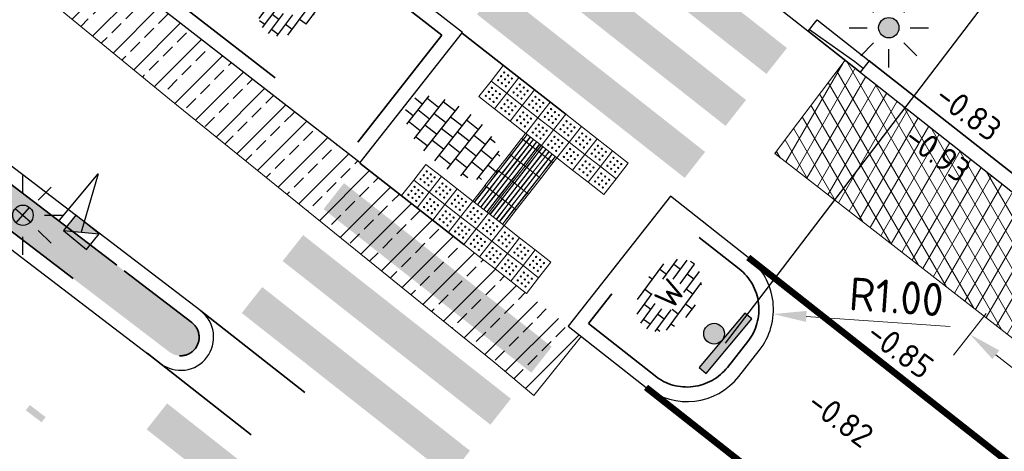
# Model space of a CAD drawing. Header units: metres. Extents: x -1 to 222837, y -2 to 853657.
# Tile 195 of 256: x 111297 to 111312, y 426548 to 426554. Entities that reach past the tile are written whole.
import ezdxf
from ezdxf.enums import TextEntityAlignment as Align

# ---------------------------------------------------------------- set-up
doc = ezdxf.new("R2010")
doc.units = ezdxf.units.M
doc.header["$XCLIPFRAME"] = 0
for name, pattern in [('1-1', [20, 10, -10]), ('RI-HWA_KOLKAANSLUITING', [4.3, 2.5, -1.8]), ('VH-TROTTOIRBAND_130-150', [15, 5, -2, 2, -2, 2, -2]), ('XX-HIDDEN', [4, 2, -2])]:
    doc.linetypes.add(name, pattern=pattern)
for name, color, linetype in [('A-Maatvoering', 30, 'Continuous'), ('BORD-ZWART', 7, 'Continuous'), ('STEDIN BOVENGRONDS', 7, 'Continuous'), ('Verkeersbord', 7, 'Continuous'), ('Verloopband', 7, 'Continuous'), ('X-REF', 7, 'Continuous')]:
    doc.layers.add(name, color=color, linetype=linetype)
for name, color, linetype, lineweight in [('A-TXT-T25', 7, 'Continuous', 25), ('B-ALG_BEstaand asfalt', 8, 'Continuous', 5), ('B-WE-IE-MEUBILAIR_WEGMEUBILAIR-S', 7, 'Continuous', 25), ('N-WE-GR-BOS-A', 42, 'Continuous', 18), ('N-WE-RI-HWA_KOLK-S', 150, 'Continuous', 25), ('N-WE-VH-KANTOPSLUITING_RWSBAND-G', 210, 'VH-TROTTOIRBAND_130-150', 35), ('N-WE-VH-KANTOPSLUITING_VOORKANT RWS-BAND', 7, 'Continuous', 25), ('N-WE-VH-MATERIAALGRENS-G', 7, 'XX-HIDDEN', 35), ('N-WE-VH-VERHARDING_ASFALT-A', 252, 'Continuous', 18), ('N-WE-VH-VERHARDING_BETONSTRAATSTEEN-S', 7, 'Continuous', 25), ('N-WE-VH-VERHARDING_TEGEL-S', 7, 'Continuous', 25), ('N-WE-VW-BLINDENGELEIDEROUTE-Geleidetegel_G', 30, 'Continuous', 18), ('N-WE-VW-BLINDENGELEIDEROUTE-noppentetegel_G', 30, 'Continuous', 18), ('N-WE-VW-MARKERING_DWARS_OVERSTEEK_VOETGANGERS-G', 7, 'Continuous', 35), ('N-WE-VW-MARKERING_LANGS-G', 7, 'Continuous', 35), ('SLD-n-wm_wegmarkering', 7, 'Continuous', 25), ('X-XX-AL-HOOGTELABEL-T25', 7, 'Continuous', 25)]:
    doc.layers.add(name, color=color, linetype=linetype, lineweight=lineweight)
doc.layers.add('N-WE-RI-HWA_KOLKAANSLUITING-G', color=7, linetype='RI-HWA_KOLKAANSLUITING', lineweight=25, true_color=0x0078f0)
doc.styles.add('NLCS-ISO', font='NLCS-ISO.ttf')
doc.styles.add('NLCS-ISO-ANNOTATIEF-T25', font='NLCS-ISO.ttf', dxfattribs={"height": 2.5})
doc.styles.add('NLCS-ISO-M1000-T25', font='NLCS-ISO.ttf')
doc.dimstyles.new('NLCS-ANNOTATIEF-T25-PIJL', dxfattribs={"dimtxt": 2.5, "dimasz": 2.5, "dimexe": 2, "dimexo": 2, "dimgap": 0.7, "dimtad": 1, "dimzin": 0, "dimdsep": 46, "dimtxsty": 'NLCS-ISO-ANNOTATIEF-T25', "dimcen": 0, "dimdle": 2, "dimclrd": 256, "dimclre": 256, "dimclrt": 256, "dimadec": 5, "dimazin": 0, "dimtfac": 1, "dimtofl": 0, "dimtmove": 1, "dimatfit": 0, "dimfxl": 2, "dimfxlon": 1, "dimtfillclr": 254, "dimtolj": 1, "dimtzin": 0, "dimlwd": 18, "dimlwe": 18, "dimarcsym": 0})
picture_1 = doc.add_image_def('image1.ecw', size_in_pixel=(400001, 250001))
picture_2 = doc.add_image_def('image2.ecw', size_in_pixel=(120000, 80000))

# ---------------------------------------------------------------- blocks, each defined once
blk = doc.blocks.new('wiu295a')
at = {"layer": 'BORD-ZWART'}
for points in [[(0.02287663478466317, 0), (1.734723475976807e-18, 0), (0, -0.1796360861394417), (0.02287663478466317, -0.1796360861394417)], [(0.02287663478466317, -0.08981804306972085, 1), (0.07516607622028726, -0.08981804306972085, 1)]]:
    blk.add_hatch(color=256, dxfattribs=at).paths.add_polyline_path(points)
blk.add_lwpolyline([(0.02287663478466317, 0), (0, 0), (0, -0.1796360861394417), (0.02287663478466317, -0.1796360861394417)], close=True, dxfattribs=at)
blk.add_circle((0.04902135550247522, -0.08981804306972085), 0.02614472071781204, dxfattribs=at)
blk = doc.blocks.new('SVH-TEGEL_300X300_DUN_HALFST-SO')
for p, q in [((-3.698147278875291, 2.25), (-2.999999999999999, 2.25)), ((-2.999999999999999, -2.520600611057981), (-2.999999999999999, 2.520600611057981)), ((-1.499999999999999, -2.866499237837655), (-1.499999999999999, 2.866499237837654)), ((-1.499999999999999, 2.25), (0, 2.25)), ((1.110223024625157e-15, -2.972868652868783), (1.110223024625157e-15, 2.972868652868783)), ((1.500000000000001, -2.866499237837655), (1.500000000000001, 2.866499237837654)), ((1.5, 2.25), (3, 2.25)), ((3, -2.520600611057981), (3, 2.520600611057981)), ((-4.885117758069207, 1.5), (-4.499999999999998, 1.5)), ((-4.499999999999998, -1.80215890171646), (-4.499999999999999, 1.80215890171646)), ((-2.999999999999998, 1.5), (-1.499999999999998, 1.5)), ((2.220446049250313e-15, 1.5), (1.500000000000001, 1.5)), ((3.000000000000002, 1.5), (4.500000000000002, 1.5)), ((4.500000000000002, -1.80215890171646), (4.5, 1.80215890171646)), ((-5.658165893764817, 0), (-4.5, 0)), ((-4.499999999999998, 0.7500000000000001), (-2.999999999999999, 0.7500000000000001)), ((-2.999999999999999, 0), (-1.499999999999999, 0)), ((-1.499999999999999, 0.7500000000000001), (1.110223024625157e-15, 0.7500000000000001)), ((0, 0), (1.500000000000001, 0)), ((1.500000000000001, 0.7500000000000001), (3, 0.7500000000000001)), ((3, 0), (4.500000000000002, 0)), ((4.500000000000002, 0.7500000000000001), (5.47514610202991, 0.7500000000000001)), ((-4.5, -0.7500000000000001), (-3, -0.7500000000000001)), ((-1.5, -0.7500000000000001), (0, -0.7500000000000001)), ((1.499999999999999, -0.7500000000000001), (3, -0.7500000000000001)), ((4.5, -0.7500000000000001), (5.47514610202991, -0.7500000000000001)), ((-4.885117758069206, -1.5), (-4.5, -1.5)), ((-2.999999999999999, -1.5), (-1.499999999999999, -1.5)), ((1.110223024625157e-15, -1.5), (1.500000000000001, -1.5)), ((3, -1.5), (4.500000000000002, -1.5)), ((-3.69814727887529, -2.25), (-2.999999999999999, -2.25)), ((-1.499999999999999, -2.25), (1.110223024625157e-15, -2.25)), ((1.500000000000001, -2.25), (3, -2.25))]:
    blk.add_line(p, q)
at = {"style": 'NLCS-ISO'}
blk.add_attdef('FORMAAT', text='', height=1.8, dxfattribs=at).set_placement((-5.758165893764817, 0), align=Align.MIDDLE_RIGHT)
blk.add_attdef('KLEUR', text='', height=1.8, dxfattribs=at).set_placement((5.57514610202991, 0), align=Align.MIDDLE_LEFT)
at = {"style": 'NLCS-ISO', "flags": 1}
blk.add_attdef('FUNCTIE', text='', height=1.8, dxfattribs=at).set_placement((0.1159930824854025, -3.584775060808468), align=Align.MIDDLE_CENTER)
blk = doc.blocks.new('30')
at = {"layer": 'SLD-n-wm_wegmarkering'}
blk.add_solid([(-0.15, -0.05), (-0.15, 0.05), (0.15, -0.05), (0.15, 0.05)], dxfattribs=at)
blk = doc.blocks.new('*U338')
at = {"layer": 'SLD-n-wm_wegmarkering'}
blk.add_blockref('30', (0.1499999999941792, 0), dxfattribs=at)
blk = doc.blocks.new('*U339')
at = {"layer": 'SLD-n-wm_wegmarkering', "color": 0, "linetype": 'ByBlock', "lineweight": -2, "transparency": 16777216, "rotation": 322.6659553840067}
blk.add_blockref('*U338', (111297.1545196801, 426548.4378661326), dxfattribs=at)
blk = doc.blocks.new('verloopband')
at = {"layer": 'Verloopband', "flags": 128}
blk.add_lwpolyline([(0, 0.07), (1, 0.07), (1, -0.1500000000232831), (0, -0.1500000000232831)], close=True, dxfattribs=at)
blk.add_lwpolyline([(0, -0.1186965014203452), (0.8408326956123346, -0.07123103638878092), (1, -0.07123103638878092)], dxfattribs=at)
blk = doc.blocks.new('N-SRI-KOLK_TROTTOIR-SO')
blk.add_hatch(color=256).paths.add_polyline_path([(1.125000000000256, 1.499999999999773), (-1.124999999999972, 1.499999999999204), (-1.124999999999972, 5.684341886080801e-13)])
blk.add_line((-1.124999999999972, 0), (1.124999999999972, 1.499999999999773))
at = {"flags": 128}
blk.add_lwpolyline([(-1.124999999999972, 0), (1.124999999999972, 0), (1.124999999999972, 1.499999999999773), (-1.124999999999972, 1.499999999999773)], close=True, dxfattribs=at)
blk = doc.blocks.new('*D482')
at = {"layer": 'A-Maatvoering', "linetype": 'Continuous', "lineweight": 18, "transparency": 16777216}
for p, q in [((111311.6521338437, 426549.86234564), (111311.1572505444, 426549.2337833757)), ((111311.7975436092, 426549.2387624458), (111319.6545719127, 426543.0527212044)), ((111320.2948649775, 426543.0577002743), (111319.7999816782, 426542.4291380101))]:
    blk.add_line(p, q, dxfattribs=at)
at = {"layer": 'A-Maatvoering', "transparency": 16777216}
for points in [[(111311.8490939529, 426549.3042376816), (111311.7459932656, 426549.1732872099), (111311.4046921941, 426549.5480645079)], [(111319.7061222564, 426543.1181964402), (111319.6030215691, 426542.9872459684), (111320.0474233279, 426542.7434191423)]]:
    blk.add_solid(points, dxfattribs=at)
at = {"layer": 'Defpoints', "color": 0, "transparency": 16777216}
for p in [(111312.69653332, 426551.1888605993), (111321.3392644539, 426544.3842152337), (111320.0474233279, 426542.7434191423)]:
    blk.add_point(p, dxfattribs=at)
at = {"layer": 'A-Maatvoering', "transparency": 16777216, "insert": (111315.9673133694, 426546.4521659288), "char_height": 0.5, "attachment_point": 5, "rotation": 321.78572827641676, "style": 'NLCS-ISO-ANNOTATIEF-T25'}
blk.add_mtext('\\A1;11.00', dxfattribs=at)
blk = doc.blocks.new('*D1833')
at = {"layer": 'A-TXT-T25', "linetype": 'Continuous', "lineweight": 18, "transparency": 16777216}
blk.add_line((111311.1046190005, 426549.665738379), (111308.9299653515, 426549.818321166), dxfattribs=at)
at = {"layer": 'A-TXT-T25', "transparency": 16777216}
blk.add_solid([(111308.9357980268, 426549.9014501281), (111308.9241326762, 426549.7351922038), (111308.4311915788, 426549.853317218)], dxfattribs=at)
at = {"layer": 'Defpoints', "color": 0, "transparency": 16777216}
for p in [(111307.4336440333, 426549.9233093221, 6.402370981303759), (111308.4311915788, 426549.853317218, 6.402370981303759)]:
    blk.add_point(p, dxfattribs=at)
at = {"layer": 'A-TXT-T25', "transparency": 16777216, "insert": (111310.293975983, 426550.1135752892), "char_height": 0.5, "attachment_point": 5, "rotation": 355.98646629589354, "style": 'NLCS-ISO-ANNOTATIEF-T25'}
blk.add_mtext('\\A1;R1.00', dxfattribs=at)
blk = doc.blocks.new('Lichtmast hergebruik')
h = blk.add_hatch(color=256)
h.dxf.hatch_style = 1
h.paths.add_polyline_path([(-0.5828241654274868, 0.5029998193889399), (-7.022160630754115e-15, 0), (0.5029998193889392, 0.5828241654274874, 0.4142135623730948)])
h = blk.add_hatch(color=256)
h.dxf.hatch_style = 1
h.paths.add_polyline_path([(0.5828241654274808, -0.5029998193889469), (-7.022160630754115e-15, 1.110223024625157e-16), (-0.5029998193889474, -0.5828241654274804, 0.4142135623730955)])
for p, q in [((-8.731149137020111e-10, 1.624763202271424), (-2.91038304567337e-10, 3.000000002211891)), ((-2.121320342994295, 2.121320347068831), (-1.148881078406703, 1.148881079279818)), ((1.148881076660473, 1.148881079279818), (2.121320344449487, 2.121320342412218)), ((-3.000000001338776, 4.656612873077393e-09), (-1.624763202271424, 2.328306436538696e-09)), ((1.624763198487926, -1.746229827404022e-09), (2.99999999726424, -1.164153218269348e-09)), ((-2.121320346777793, -2.121320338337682), (-1.148881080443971, -1.148881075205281)), ((1.148881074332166, -1.148881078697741), (2.12132034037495, -2.121320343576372)), ((-3.783497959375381e-09, -2.999999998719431), (-2.91038304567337e-09, -1.624763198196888))]:
    blk.add_line(p, q)
at = {"flags": 128}
for points in [[(-0.5828241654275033, 0.502999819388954), (0.582824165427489, -0.502999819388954)], [(-0.5029998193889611, -0.5828241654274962), (0.5029998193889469, 0.5828241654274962)]]:
    blk.add_lwpolyline(points, dxfattribs=at)
blk.add_circle((0, 0), 0.7698654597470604)
at = {"style": 'NLCS-ISO'}
blk.add_attdef('TYPE', text='', height=1.8, dxfattribs=at).set_placement((-2.91038304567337e-10, 3.000000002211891), align=Align.BOTTOM_CENTER)
blk = doc.blocks.new('N-SIE-WEG_LICHTMAST_SPOT-SO')
h = blk.add_hatch(color=256)
edge = h.paths.add_edge_path()
edge.add_arc((0, 0), 0.7698654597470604, 0, 360)
for p, q in [((-8.731149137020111e-10, 1.624763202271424), (-2.91038304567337e-10, 3.000000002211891)), ((-2.121320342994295, 2.121320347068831), (-1.148881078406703, 1.148881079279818)), ((1.148881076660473, 1.148881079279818), (2.121320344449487, 2.121320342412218)), ((-3.000000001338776, 4.656612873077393e-09), (-1.624763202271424, 2.328306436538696e-09)), ((1.624763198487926, -1.746229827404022e-09), (2.99999999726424, -1.164153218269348e-09)), ((-2.121320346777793, -2.121320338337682), (-1.148881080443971, -1.148881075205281)), ((1.148881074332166, -1.148881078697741), (2.12132034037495, -2.121320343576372)), ((-3.783497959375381e-09, -2.999999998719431), (-2.91038304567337e-09, -1.624763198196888))]:
    blk.add_line(p, q)
blk.add_circle((0, 0), 0.7698654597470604)
at = {"style": 'NLCS-ISO'}
blk.add_attdef('TYPE', text='', height=1.8, dxfattribs=at).set_placement((-2.91038304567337e-10, 3.000000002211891), align=Align.BOTTOM_CENTER)
blk = doc.blocks.new('Noppentegel')
at = {"layer": 'N-WE-VW-BLINDENGELEIDEROUTE-noppentetegel_G', "transparency": 33554585, "flags": 128}
blk.add_lwpolyline([(0, 0.2999999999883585), (0.3000000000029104, 0.2999999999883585), (0.3000000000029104, 0), (0, 0)], close=True, dxfattribs=at)
at = {"layer": 'N-WE-VW-BLINDENGELEIDEROUTE-noppentetegel_G', "transparency": 33554585}
for centre in [(0.07499999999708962, 0.2249999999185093), (0.07499999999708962, 0.1499999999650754), (0.1499999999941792, 0.2249999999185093), (0.1499999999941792, 0.1499999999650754), (0.2249999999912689, 0.2249999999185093), (0.2249999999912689, 0.1499999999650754), (0.07499999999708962, 0.07500000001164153), (0.1499999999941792, 0.07500000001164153), (0.2249999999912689, 0.07500000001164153)]:
    blk.add_circle(centre, 0.01, dxfattribs=at)
blk = doc.blocks.new('Geleidetegel')
at = {"layer": 'N-WE-VW-BLINDENGELEIDEROUTE-Geleidetegel_G', "transparency": 33554585, "flags": 128}
for points in [[(0, 0.2999999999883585), (0.3000000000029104, 0.2999999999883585), (0.3000000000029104, 0), (0, 0)], [(0.03199999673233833, 0.2919999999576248), (0.02799999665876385, 0.2919999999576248), (0.0279999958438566, 0.007999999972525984), (0.03199999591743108, 0.007999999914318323)], [(0.09199999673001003, 0.2919999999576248), (0.08799999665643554, 0.2919999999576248), (0.08799999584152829, 0.007999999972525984), (0.09199999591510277, 0.007999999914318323)], [(0.1519999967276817, 0.2919999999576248), (0.1479999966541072, 0.2919999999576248), (0.1479999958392, 0.007999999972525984), (0.1519999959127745, 0.007999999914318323)], [(0.2119999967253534, 0.2919999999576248), (0.2079999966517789, 0.2919999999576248), (0.2079999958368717, 0.007999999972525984), (0.2119999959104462, 0.007999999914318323)], [(0.2719999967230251, 0.2919999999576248), (0.2679999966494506, 0.2919999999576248), (0.2679999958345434, 0.007999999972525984), (0.2719999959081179, 0.007999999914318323)]]:
    blk.add_lwpolyline(points, close=True, dxfattribs=at)
blk = doc.blocks.new('BSS wit')
h = blk.add_hatch()
h.set_pattern_fill('AR-BRSTD', color=256, scale=0.009233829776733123, angle=0.1624674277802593, style=0)
h.set_pattern_definition([(0.1624674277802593, (-601.5461458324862, -259.7712112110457), (-0.001773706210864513, 0.62551373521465), []), (90.16246742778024, (-601.5461458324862, -259.7712112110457), (-0.9399270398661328, 0.6228535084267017), [0.6255162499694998, -0.6255162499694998])])
edge = h.paths.add_edge_path()
edge.add_ellipse((-0.03022775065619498, -0.03658207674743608), major_axis=(3.037469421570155, 0.008613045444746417), ratio=0.6810508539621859, start_angle=0, end_angle=360)
edge = h.paths.add_edge_path(flags=16)
edge.add_arc((-0.003769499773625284, 0.07259626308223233), 1.199928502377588, 270.0000000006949, 360)
edge.add_arc((-0.003769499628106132, 0.07259626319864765), 1.199928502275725, 359.9999999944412, 450.0000000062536)
edge.add_arc((-0.003769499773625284, 0.07259626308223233), 1.199928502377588, 89.99999999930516, 180)
edge.add_arc((-0.003769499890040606, 0.072596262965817), 1.199928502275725, 179.9999999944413, 270.0000000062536)
at = {"layer": 'X-XX-AL-HOOGTELABEL-T25', "insert": (-0.8619988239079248, 0.8792535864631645), "char_height": 1.799999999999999, "attachment_point": 1, "style": 'NLCS-ISO-M1000-T25'}
blk.add_mtext_dynamic_manual_height_columns('\\pt3.6;W', width=14.67812013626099, gutter_width=12.5, heights=[0], dxfattribs=at)

msp = doc.modelspace()

# ---------------------------------------------------------------- hatches: boundary and pattern name
at = {"layer": 'N-WE-GR-BOS-A', "transparency": 33554559}
h = msp.add_hatch(dxfattribs=at)
h.set_pattern_fill('AGR-BOSPLANTSOEN', color=102, scale=0.2, style=0, pattern_type=2)
h.set_pattern_definition([(0, (-0.75, 0), (0.2, 0.2), [0.24, -0.16]), (90, (-0.63, -0.08000000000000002), (-0.8, 4.898587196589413e-17), [0.16, -0.24]), (90, (-0.4299999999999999, 0.12), (-0.8, 4.898587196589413e-17), [0.16, -0.24]), (90, (-0.23, -0.04000000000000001), (-0.8, 4.898587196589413e-17), [0.08000000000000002, -0.3200000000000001]), (90, (-0.02999999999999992, 0.16), (-0.8, 4.898587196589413e-17), [0.08000000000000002, -0.3200000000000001])])
edge = h.paths.add_edge_path()
edge.add_arc((111241.0509476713, 426592.1892188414), 0.2800000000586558, 142.6659555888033, 234.754318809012, ccw=False)
edge.add_line((111240.8283159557, 426592.3590279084), (111241.9001414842, 426593.764267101))
edge.add_line((111241.9001414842, 426593.764267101), (111253.3721972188, 426585.0141252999))
edge.add_line((111253.3721972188, 426585.0141252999), (111296.0274573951, 426552.4794528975))
edge.add_line((111296.0274573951, 426552.4794528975), (111299.6357643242, 426549.7251141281))
edge.add_arc((111299.4659552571, 426549.5024824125), 0.2800000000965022, -37.36442750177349, 52.66595556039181, ccw=False)
edge.add_arc((111299.4659552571, 426549.5024824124), 0.2800000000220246, 232.66595558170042, 322.635572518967, ccw=False)
edge.add_line((111299.2961461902, 426549.2798506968), (111295.6211065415, 426552.0850888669))
edge.add_line((111295.6211065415, 426552.0850888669), (111254.090831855, 426583.7616951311))
edge.add_line((111254.090831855, 426583.7616951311), (111252.0806476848, 426585.2949335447))
edge.add_arc((111221.6241786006, 426545.3643451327), 50.22000000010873, 52.66595557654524, 63.97588805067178)
edge.add_line((111243.6581709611, 426590.4925135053), (111242.1236319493, 426591.2417577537))
edge.add_arc((111246.4113771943, 426600.0235566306), 9.772653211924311, 235.5944124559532, 243.97588805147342, ccw=False)
at = {"layer": 'N-WE-VH-VERHARDING_ASFALT-A', "transparency": 33554559}
h = msp.add_hatch(dxfattribs=at)
h.set_pattern_fill('AVH-ASFALT_LAAG2-D', color=256, scale=20, style=0, pattern_type=2)
h.set_pattern_definition([(45, (0, 0), (-0.2828427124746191, 0.2828427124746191), []), (45, (0.24, 0), (-0.2828427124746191, 0.2828427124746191), [0.2, -0.1])])
h.paths.add_polyline_path([(111298.2353987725, 426555.2139365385), (111284.2847763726, 426565.7187039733), (111284.099336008, 426565.4829823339), (111284.4051802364, 426565.2423770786), (111285.1351178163, 426564.6681409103), (111287.225, 426563.001), (111293.604, 426557.772), (111299.297, 426553.102), (111304.208, 426549.126), (111304.8081575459, 426548.6202144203), (111305.5256451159, 426549.5163981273), (111305.3271848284, 426549.6726491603), (111302.1764050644, 426552.136944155), (111302.1824950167, 426552.1446792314)])
h = msp.add_hatch(dxfattribs=at)
h.set_pattern_fill('AVH-ASFALT', color=256, style=0, pattern_type=2)
h.set_pattern_definition([(59.99999999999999, (107770.7087578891, 433861.1106310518), (-0.1732050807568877, 0.1), []), (120, (107770.7087578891, 433861.1106310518), (-0.1732050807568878, -0.09999999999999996), [])])
edge = h.paths.add_edge_path()
edge.add_line((111324.3520775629, 426542.0122945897), (111322.9068073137, 426543.1501795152))
edge.add_line((111322.9068073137, 426543.1501795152), (111310.2878038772, 426553.0853274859))
edge.add_line((111310.2878038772, 426553.0853274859), (111309.5173548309, 426553.6919146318))
edge.add_line((111309.5173548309, 426553.6919146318), (111308.7214363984, 426552.6411865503))
edge.add_line((111308.7214363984, 426552.6411865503), (111308.6689367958, 426552.5717902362))
edge.add_line((111308.6689367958, 426552.5717902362), (111308.629, 426552.519))
edge.add_line((111308.629, 426552.519), (111308.5964190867, 426552.4633751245))
edge.add_line((111308.5964190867, 426552.4633751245), (111308.4519399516, 426552.2795743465))
edge.add_line((111308.4519399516, 426552.2795743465), (111308.676, 426552.111))
edge.add_line((111308.676, 426552.111), (111313.435, 426548.411))
edge.add_line((111313.435, 426548.411), (111321.725, 426541.944))
edge.add_line((111321.725, 426541.944), (111328.03, 426537.053))
edge.add_line((111328.03, 426537.053), (111331.607, 426534.323))
edge.add_line((111331.607, 426534.323), (111334.748, 426531.913))
edge.add_line((111334.748, 426531.913), (111339.945, 426528.001))
edge.add_line((111339.945, 426528.001), (111346.436, 426523.322))
edge.add_line((111346.436, 426523.322), (111352.959, 426518.66))
edge.add_line((111352.959, 426518.66), (111355.8805, 426516.559))
edge.add_line((111355.8805, 426516.559), (111358.3241212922, 426514.6291784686))
edge.add_line((111358.3241212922, 426514.6291784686), (111360.4400565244, 426513.1251079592))
edge.add_line((111360.4400565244, 426513.1251079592), (111363.0544281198, 426511.5307296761))
edge.add_line((111363.0544281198, 426511.5307296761), (111364.536674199, 426510.7298224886))
edge.add_line((111364.536674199, 426510.7298224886), (111366.076, 426510.045))
edge.add_line((111366.076, 426510.045), (111367.8349297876, 426509.4273474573))
edge.add_line((111367.8349297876, 426509.4273474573), (111369.639939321, 426508.9612259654))
edge.add_line((111369.639939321, 426508.9612259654), (111369.964, 426508.89))
edge.add_line((111369.964, 426508.89), (111371.9184809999, 426508.6084840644))
edge.add_line((111371.9184809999, 426508.6084840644), (111373.8922629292, 426508.5498999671))
edge.add_line((111373.8922629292, 426508.5498999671), (111375.86, 426508.7150000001))
edge.add_line((111375.86, 426508.7150000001), (111377.4798475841, 426509.0404774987))
edge.add_line((111377.4798475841, 426509.0404774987), (111378.162502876, 426509.2465294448))
edge.add_line((111378.162502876, 426509.2465294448), (111379.0933437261, 426509.4576272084))
edge.add_line((111379.0933437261, 426509.4576272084), (111380.6089287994, 426509.9349076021))
edge.add_line((111380.6089287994, 426509.9349076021), (111381.4967098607, 426510.2970318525))
edge.add_line((111381.4967098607, 426510.2970318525), (111382.4864424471, 426510.7797244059))
edge.add_line((111382.4864424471, 426510.7797244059), (111384.1180764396, 426511.7707471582))
edge.add_line((111384.1180764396, 426511.7707471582), (111383.9658385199, 426512.2879061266))
edge.add_arc((111375.2014783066, 426524.4610729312), 15.00000000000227, 298.03414635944, 305.7528956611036, ccw=False)
edge.add_arc((111375.2014783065, 426524.4610729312), 15.00000000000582, 272.52427465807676, 298.034146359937, ccw=False)
edge.add_arc((111374.7170091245, 426535.4503990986), 26.00000000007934, 231.7860625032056, 272.52427465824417, ccw=False)
edge.add_line((111358.6334210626, 426515.0220316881), (111324.3520775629, 426542.0122945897))

# ---------------------------------------------------------------- linework, layer by layer
at = {"flags": 128}
msp.add_lwpolyline([(111307.7082770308, 426549.4112879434), (111314.3572247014, 426558.1285293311)], dxfattribs=at)
at = {"layer": 'B-ALG_BEstaand asfalt'}
msp.add_lwpolyline([(111284.2847763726, 426565.7187039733), (111284.099336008, 426565.4829823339), (111284.4051802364, 426565.2423770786), (111285.1351178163, 426564.6681409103), (111287.225, 426563.001), (111293.604, 426557.772), (111299.297, 426553.102), (111304.208, 426549.126), (111304.8081575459, 426548.6202144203), (111305.5280072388, 426549.5193485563)], dxfattribs=at)
at = {"layer": 'B-ALG_BEstaand asfalt', "flags": 128}
msp.add_lwpolyline([(111309.5167136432, 426553.6924194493), (111308.629, 426552.519), (111308.4519399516, 426552.2795743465), (111308.676, 426552.111), (111313.435, 426548.411), (111321.725, 426541.944), (111328.03, 426537.053), (111331.607, 426534.323), (111334.748, 426531.913), (111339.945, 426528.001)], dxfattribs=at)
at = {"layer": 'N-WE-RI-HWA_KOLKAANSLUITING-G', "flags": 128}
msp.add_lwpolyline([(111294.8743198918, 426547.9761107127), (111298.2178693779, 426551.9739551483), (111297.9625026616, 426551.0904977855)], dxfattribs=at)
at = {"layer": 'N-WE-VH-KANTOPSLUITING_RWSBAND-G', "flags": 128}
for points in [[(111298.4987438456, 426550.5945155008), (111296.2242207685, 426552.3293745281), (111296.0274573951, 426552.4794528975), (111253.3721972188, 426585.0141252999), (111241.9001414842, 426593.764267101), (111240.8283159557, 426592.3590279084, 0.424929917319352), (111240.8893642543, 426591.9605470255, 0.03659568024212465), (111242.1239224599, 426591.2416159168), (111243.6581709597, 426590.492513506, -0.04938898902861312), (111252.0806476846, 426585.2949335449), (111254.090831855, 426583.7616951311), (111295.6211065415, 426552.0850888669), (111295.8013853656, 426551.947583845), (111298.3644997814, 426549.9926060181), (111299.2961461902, 426549.2798506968, 0.4142135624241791), (111299.6885869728, 426549.3326733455, 0.4142135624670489), (111299.6357643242, 426549.7251141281)], [(111302.1449136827, 426552.4525878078), (111303.4192518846, 426554.0711724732), (111299.6349826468, 426557.0138156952, 0.4142135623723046), (111298.5404295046, 426556.8768725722), (111298.2335032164, 426556.4821622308, 0.4142135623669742), (111298.3704463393, 426555.3876090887)], [(111305.6361323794, 426549.7094124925), (111306.6418366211, 426548.9176050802, 0.4142135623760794), (111307.7371952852, 426549.0479484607), (111308.0464950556, 426549.4408016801, 0.4142135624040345), (111307.9161516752, 426550.5361603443), (111306.9104474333, 426551.3279677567)]]:
    msp.add_lwpolyline(points, format="xyb", close=True, dxfattribs=at)
msp.add_lwpolyline([(111309.8793279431, 426553.6844796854), (111312.8326430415, 426551.3617367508)], dxfattribs=at)
at = {"layer": 'N-WE-VH-KANTOPSLUITING_VOORKANT RWS-BAND', "flags": 128}
for points in [[(111247.4271430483, 426598.0002539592), (111272.0178225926, 426579.2440747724, 0.0210959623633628), (111278.9340704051, 426574.4161849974), (111298.1034125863, 426562.2040033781, -0.01975236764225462), (111302.9695843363, 426558.826573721), (111305.7380432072, 426556.6649285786), (111308.8821433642, 426554.1920270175), (111310.2878038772, 426553.0853274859), (111322.9068073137, 426543.1501795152), (111324.3520775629, 426542.0122945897), (111358.6334210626, 426515.022031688, 0.1796500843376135), (111375.8621181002, 426509.4756281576, 0.1117697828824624), (111382.2514436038, 426511.2210582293)], [(111305.3271850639, 426549.6726489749), (111306.5057447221, 426548.7447496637, 0.4142135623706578), (111307.9100507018, 426548.9118565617), (111308.2193504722, 426549.3047097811, 0.4142135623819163), (111308.0522435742, 426550.7090157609), (111306.8736839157, 426551.6369150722), (111305.3271850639, 426549.6726489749)]]:
    msp.add_lwpolyline(points, format="xyb", dxfattribs=at)
for points in [[(111295.6679994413, 426551.7726318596), (111299.1627247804, 426549.1049257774, 0.4142135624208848), (111299.8635118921, 426549.1992519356, 0.4142135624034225), (111299.769185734, 426549.9000390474), (111296.0685386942, 426552.7248088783), (111253.5056186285, 426585.1890502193), (111241.8586379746, 426594.0726134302), (111240.6533910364, 426592.4924493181, 0.4294155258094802), (111240.7686348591, 426591.7765452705, 0.03645942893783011), (111242.0273976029, 426591.0439218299), (111243.5616461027, 426590.2948194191, -0.0493889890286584), (111251.9472262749, 426585.1200086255), (111253.9574104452, 426583.5867702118), (111295.4876851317, 426551.9101639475)], [(111303.7290219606, 426554.1089810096), (111299.7700302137, 426557.1874882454, 0.4142135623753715), (111298.3667569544, 426557.0119201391), (111298.0598306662, 426556.6172097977, 0.414213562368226), (111298.2353987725, 426555.2139365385), (111302.1824950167, 426552.1446792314)]]:
    msp.add_lwpolyline(points, format="xyb", close=True, dxfattribs=at)
at = {"layer": 'N-WE-VH-MATERIAALGRENS-G'}
msp.add_line((111303.7229049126, 426554.101211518), (111306.8736839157, 426551.6369150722), dxfattribs=at)
at = {"layer": 'N-WE-VH-MATERIAALGRENS-G', "flags": 128}
for points in [[(111302.1764050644, 426552.136944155), (111305.3271850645, 426549.6726489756)], [(111299.7694784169, 426549.8998156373), (111303.7112131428, 426546.8085240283)], [(111298.9587199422, 426549.2626831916), (111303.1381232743, 426545.9869882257)]]:
    msp.add_lwpolyline(points, dxfattribs=at)
at = {"layer": 'N-WE-VW-BLINDENGELEIDEROUTE-Geleidetegel_G', "transparency": 33554585, "flags": 128}
for points in [[(111304.6850699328, 426552.5870626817), (111304.6250840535, 426552.5104089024), (111304.8613415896, 426552.3255241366), (111304.9213274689, 426552.4021779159)], [(111304.7102707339, 426552.5673416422), (111304.6552151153, 426552.4969880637), (111304.6520650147, 426552.499453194), (111304.7071206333, 426552.5698067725)], [(111304.7575222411, 426552.5303646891), (111304.7024666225, 426552.4600111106), (111304.6993165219, 426552.4624762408), (111304.7543721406, 426552.5328298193)], [(111304.8047737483, 426552.4933877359), (111304.7497181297, 426552.4230341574), (111304.7465680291, 426552.4254992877), (111304.8016236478, 426552.4958528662)], [(111304.8520252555, 426552.4564107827), (111304.7969696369, 426552.3860572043), (111304.7938195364, 426552.3885223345), (111304.848875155, 426552.458875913)], [(111304.8992767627, 426552.4194338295), (111304.8442211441, 426552.3490802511), (111304.8410710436, 426552.3515453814), (111304.8961266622, 426552.4218989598)], [(111304.9213264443, 426552.4021787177), (111304.8618851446, 426552.326220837), (111305.0981426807, 426552.1413360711), (111305.1575839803, 426552.2172939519)], [(111304.9465272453, 426552.3824576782), (111304.8920162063, 426552.3127999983), (111304.8888661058, 426552.3152651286), (111304.9433771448, 426552.3849228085)], [(111304.9937787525, 426552.3454807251), (111304.9392677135, 426552.2758230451), (111304.936117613, 426552.2782881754), (111304.990628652, 426552.3479458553)], [(111305.0410302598, 426552.3085037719), (111304.9865192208, 426552.238846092), (111304.9833691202, 426552.2413112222), (111305.0378801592, 426552.3109689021)], [(111305.0882817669, 426552.2715268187), (111305.033770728, 426552.2018691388), (111305.0306206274, 426552.204334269), (111305.0851316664, 426552.273991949)], [(111305.1355332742, 426552.2345498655), (111305.0810222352, 426552.1648921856), (111305.0778721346, 426552.1673573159), (111305.1323831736, 426552.2370149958)]]:
    msp.add_lwpolyline(points, dxfattribs=at)
at = {"layer": 'N-WE-VW-MARKERING_DWARS_OVERSTEEK_VOETGANGERS-G', "transparency": 33554687, "const_width": 0.5, "flags": 128}
for points in [[(111308.4825655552, 426553.6804158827), (111305.3397397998, 426556.1548140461)], [(111307.8639660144, 426552.8947094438), (111304.7211402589, 426555.3691076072)], [(111307.2453664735, 426552.1090030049), (111304.1025407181, 426554.5834011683)], [(111301.7827924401, 426551.6370020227), (111304.9256181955, 426549.1626038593)], [(111301.1641928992, 426550.8512955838), (111304.3070186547, 426548.3768974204)], [(111300.5455933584, 426550.0655891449), (111303.6884191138, 426547.5911909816)], [(111299.1068490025, 426548.3057842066), (111302.2496747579, 426545.8313860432)]]:
    msp.add_lwpolyline(points, dxfattribs=at)
at = {"layer": 'N-WE-VW-MARKERING_LANGS-G', "linetype": '1-1', "ltscale": 0.5, "const_width": 0.1, "flags": 128}
for points in [[(111327.9532356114, 426535.0406389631), (111308.0522435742, 426550.7090157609)], [(111306.5057447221, 426548.7447496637), (111326.4067367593, 426533.0763728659)]]:
    msp.add_lwpolyline(points, dxfattribs=at)

# ---------------------------------------------------------------- block references
at = {"layer": 'B-WE-IE-MEUBILAIR_WEGMEUBILAIR-S', "xscale": 0.2, "yscale": 0.2, "zscale": 2}
msp.add_blockref('N-SIE-WEG_LICHTMAST_SPOT-SO', (111310.1782704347, 426554.1836611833), dxfattribs=at)
at = {"layer": 'N-WE-RI-HWA_KOLK-S', "xscale": 0.1999999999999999, "yscale": 0.1999999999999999, "zscale": 0.1999999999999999, "rotation": 320.868109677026}
msp.add_blockref('N-SRI-KOLK_TROTTOIR-SO', (111297.8678365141, 426550.9741434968), dxfattribs=at)
at = {"layer": 'N-WE-VH-VERHARDING_BETONSTRAATSTEEN-S', "color": 1, "xscale": 0.2, "yscale": 0.2, "zscale": 0.2, "rotation": 53.44401560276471}
for p in [(111301.1346512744, 426554.6088899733), (111306.8521910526, 426550.1462750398)]:
    msp.add_blockref('BSS wit', p, dxfattribs=at)
at = {"layer": 'N-WE-VH-VERHARDING_TEGEL-S', "xscale": 0.15, "yscale": 0.15, "zscale": 0.15, "rotation": 141.6929591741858}
msp.add_blockref('SVH-TEGEL_300X300_DUN_HALFST-SO', (111303.5818454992, 426552.5210593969), dxfattribs=at)
at = {"layer": 'N-WE-VW-BLINDENGELEIDEROUTE-Geleidetegel_G', "xscale": -1, "rotation": 141.9548279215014}
for p in [(111304.6245394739, 426552.5097108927), (111304.8613405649, 426552.3255228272), (111304.4400792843, 426552.2725599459), (111304.254650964, 426552.0356057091), (111304.6768803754, 426552.0883718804), (111304.491452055, 426551.8514176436), (111304.0701907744, 426551.7984547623), (111304.3069918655, 426551.6142666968)]:
    msp.add_blockref('Geleidetegel', p, dxfattribs=at)
at = {"layer": 'N-WE-VW-BLINDENGELEIDEROUTE-noppentetegel_G', "xscale": -1, "rotation": 141.9548279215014}
for p in [(111304.3470617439, 426553.6134534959), (111304.1621769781, 426553.3771959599), (111304.58331928, 426553.4285687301), (111304.3984345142, 426553.192311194), (111304.8195768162, 426553.2436839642), (111305.0558343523, 426553.0587991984), (111304.6346920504, 426553.0074264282), (111304.8709495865, 426552.8225416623), (111305.2920918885, 426552.8739144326), (111305.1072071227, 426552.6376568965), (111305.5283494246, 426552.6890296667), (111305.3434646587, 426552.4527721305), (111305.7646069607, 426552.5041449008), (111306.0008644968, 426552.319260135), (111305.5797221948, 426552.2678873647), (111303.1765344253, 426552.1168507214), (111305.815979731, 426552.0830025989), (111302.9916496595, 426551.8805931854), (111303.4127919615, 426551.9319659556), (111303.2279071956, 426551.6957084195), (111303.6490494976, 426551.7470811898), (111303.8853070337, 426551.5621964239), (111303.4641647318, 426551.5108236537), (111303.7004222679, 426551.3259388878), (111304.1215645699, 426551.3773116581), (111303.9366798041, 426551.1410541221), (111304.357822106, 426551.1924268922), (111304.1729373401, 426550.9561693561), (111304.5940796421, 426551.0075421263), (111304.8303371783, 426550.8226573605), (111304.4091948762, 426550.7712845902), (111304.6454524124, 426550.5863998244)]:
    msp.add_blockref('Noppentegel', p, dxfattribs=at)
at = {"layer": 'SLD-n-wm_wegmarkering'}
msp.add_blockref('*U339', (0, 0), dxfattribs=at)
at = {"layer": 'STEDIN BOVENGRONDS', "color": 1, "xscale": 0.2, "yscale": 0.2, "zscale": 0.2}
msp.add_blockref('Lichtmast hergebruik', (111297.0809974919, 426551.3477771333), dxfattribs=at)
at = {"layer": 'Verkeersbord', "xscale": 5.999999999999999, "yscale": 5.999999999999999, "zscale": 0.8724086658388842, "rotation": 139.9093437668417}
msp.add_blockref('wiu295a', (111307.4137244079, 426548.9548112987), dxfattribs=at)
at = {"layer": 'Verloopband', "rotation": 321.6757751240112}
msp.add_blockref('verloopband', (111309.0514059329, 426554.2496744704), dxfattribs=at)

# ---------------------------------------------------------------- texts
at = {"layer": 'X-XX-AL-HOOGTELABEL-T25', "char_height": 0.3599999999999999, "attachment_point": 1, "rotation": 323.4129253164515, "style": 'NLCS-ISO-M1000-T25'}
for s, insert in [('\\pt0.72;-0.83', (111311.0629930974, 426553.3689947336)), ('\\pt0.72;-0.93', (111310.5984475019, 426552.7444841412)), ('\\pt0.72;-0.85', (111310.0254506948, 426549.7810292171)), ('\\pt0.72;-0.82', (111309.1296162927, 426548.731545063))]:
    msp.add_mtext_dynamic_manual_height_columns(s, width=2.935624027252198, gutter_width=2.5, heights=[0], dxfattribs=dict(at, insert=insert))

# ---------------------------------------------------------------- dimensions: what is measured, and where the dimension line sits
at = {"layer": 'A-Maatvoering'}
dim = msp.add_aligned_dim(p1=(111312.69653332, 426551.1888605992, -0.12), p2=(111321.3392644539, 426544.3842152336, -0.12), distance=-2.088316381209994, dimstyle='NLCS-ANNOTATIEF-T25-PIJL', dxfattribs=at)
dim.commit()
dim.dimension.update_dxf_attribs({"geometry": '*D482', "text_midpoint": (111315.9673133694, 426546.4521659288, -0.12)})
at = {"layer": 'A-TXT-T25'}
dim = msp.add_radius_dim(center=(111307.4336440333, 426549.9233093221, -0.1), mpoint=(111308.4311915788, 426549.853317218, -0.1), dimstyle='NLCS-ANNOTATIEF-T25-PIJL', dxfattribs=at)
dim.commit()
dim.dimension.update_dxf_attribs({"geometry": '*D1833', "text_midpoint": (111310.2939759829, 426550.1135752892, -6.502370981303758)})

# ---------------------------------------------------------------- pictures from other files: only their frames are drawn
at = {"layer": 'X-REF'}
image = msp.add_image(picture_1, insert=(100000.0001220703, 424999.9000854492), size_in_units=(39999.999999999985, 25000.03749990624), dxfattribs=at)
image.set_boundary_path([(93497.82547057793, 208977.5368132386), (156894.5072804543, 250000.5)])
image = msp.add_image(picture_2, insert=(109499.5231476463, 424999.9595134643), size_in_units=(6001.861758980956, 4001.241172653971), dxfattribs=at)
image.dxf.flags = 7

doc.saveas('drawing.dxf')
